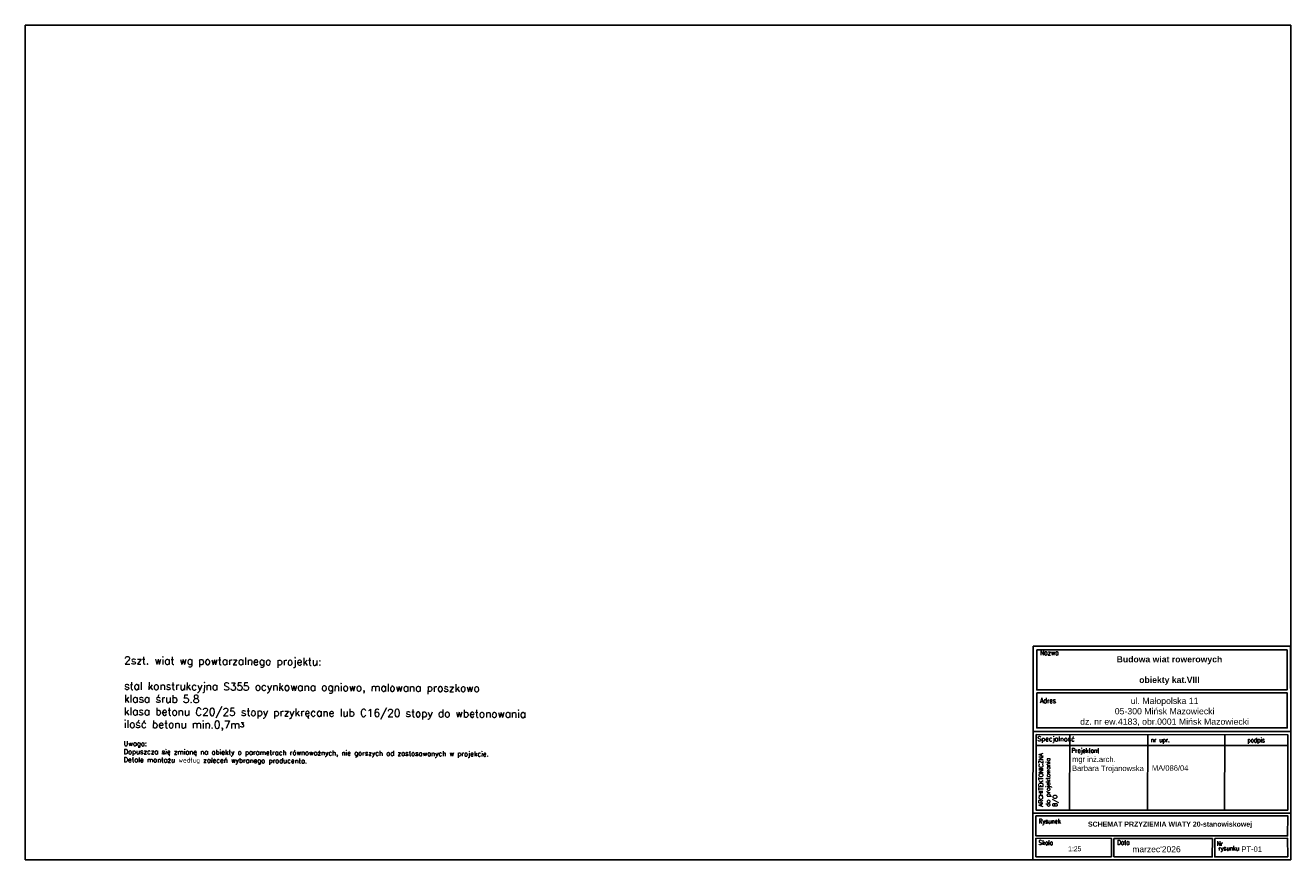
# Model space of a CAD drawing. Header units: inches. Extents: x -32878 to 1350, y -30866 to -1619.
# Tile 32 of 32: x -655 to 1350, y -18112 to -16789. Entities that reach past the tile are written whole.
import ezdxf

# ---------------------------------------------------------------- set-up
doc = ezdxf.new("R2010")
doc.units = ezdxf.units.IN
doc.header["$MEASUREMENT"] = 0
doc.layers.add('OPIS', color=2, linetype='Continuous')
doc.layers.add('RAMKA', color=3, linetype='Continuous')
doc.styles.add('ROMANS', font='romans')
doc.styles.get("Standard").update_dxf_attribs({"font": 'arial.ttf'})

msp = doc.modelspace()

# ---------------------------------------------------------------- linework, layer by layer
at = {"layer": 'RAMKA', "color": 1}
for p, q in [((1000.672, -17913.853), (1000.174, -18033.443)), ((1124.326, -17913.611), (1123.828, -18033.201)), ((1245.951, -17913.775), (1245.453, -18033.365)), ((947.385, -17931.231), (1345.669, -17931.237))]:
    msp.add_line(p, q, dxfattribs=at)
for points in [[(-654.599, -16789.409), (1350.476, -16789.409), (1350.476, -18112.05), (-654.599, -18112.05)], [(948.154, -17779.452), (1344.803, -17779.452), (1344.804, -17843.041), (948.154, -17843.041)], [(948.154, -17847.541), (1344.804, -17847.541), (1344.974, -17903.271), (948.154, -17903.271)], [(947.414, -17913.852), (1345.698, -17913.858), (1345.714, -18033.448), (946.916, -18033.442)], [(946.901, -18042.453), (1345.699, -18042.459), (1345.646, -18074.266), (946.848, -18074.261)], [(946.842, -18078.162), (1066.47, -18078.361), (1066.421, -18107.465), (946.793, -18107.266)], [(1070.371, -18078.367), (1226.329, -18078.627), (1226.281, -18107.731), (1070.323, -18107.472)], [(1070.371, -18078.367), (1226.329, -18078.627), (1226.281, -18107.731), (1070.323, -18107.472)], [(1230.231, -18078.633), (1345.64, -18078.168), (1345.714, -18107.272), (1230.182, -18107.738)], [(1230.231, -18078.633), (1345.64, -18078.168), (1345.714, -18107.272), (1230.182, -18107.738)]]:
    msp.add_lwpolyline(points, close=True, dxfattribs=at)
at = {"layer": 'RAMKA', "color": 3}
for points in [[(942.652, -17773.603), (1350.305, -17773.603), (1350.475, -17908.773), (942.652, -17908.773)], [(1350.476, -18038.226), (942.138, -18038.204), (942.652, -17908.773), (1350.476, -17908.795)], [(942.016, -18112.028), (1350.476, -18112.05), (1350.476, -18038.226), (942.138, -18038.204)]]:
    msp.add_lwpolyline(points, close=True, dxfattribs=at)

# ---------------------------------------------------------------- texts
at = {"layer": 'OPIS', "color": 2, "insert": (-497.703, -17790.033), "char_height": 12.106934, "attachment_point": 1, "rotation": 359.626074, "style": 'ROMANS'}
msp.add_mtext_dynamic_manual_height_columns('\\A1;2szt. wiat wg powtarzalnego projektu:\\P\\Pstal konstrukcyjna S355 ocynkowana ogniowo, malowana proszkowo\\Pklasa śrub 5.8\\Pklasa betonu C20/25 stopy przykręcane lub C16/20 stopy do wbetonowania\\Pilość betonu min.0,7m{\\H0.63655x;3\\P\\PUwaga: \\PDopuszcza się zmianę na obiekty o parametrach równoważnych, nie gorszych od zastosowanych w projekcie.\\PDetale montażu według zaleceń wybranego producenta.}', width=714.82745, gutter_width=12.5, heights=[0], dxfattribs=at)
at = {"layer": 'RAMKA', "color": 1, "style": 'ROMANS', "width": 0.7}
for s, p in [('Nazwa ', (953.221, -17787.835)), ('Adres', (953.222, -17863.845))]:
    msp.add_text(s, height=8.1644, dxfattribs=at).set_placement(p)
for s, p in [(' nr upr. ', (1124.487, -17925.706)), ('podpis', (1281.829, -17926.064)), ('Projektant', (1003.317, -17942.682)), ('Rysunek', (951.27, -18054.656)), ('Skala', (950.991, -18088.729)), ('Data', (1075.631, -18088.362)), ('Data', (1075.631, -18088.362)), ('   Nr', (1220.23, -18090.071)), ('rysunku', (1235.906, -18097.524)), ('rysunku', (1235.906, -18097.524))]:
    msp.add_text(s, height=7.4748, rotation=359.904702, dxfattribs=at).set_placement(p)
at = {"layer": 'RAMKA', "color": 1, "insert": (1158.369, -17834.87), "char_height": 9.79823, "attachment_point": 8}
msp.add_mtext_dynamic_manual_height_columns('\\A1;\\pxsm1,qc;{\\fArial|b1|i0|c238|p34;Budowa wiat rowerowych\\P\\Pobiekty kat.VIII}', width=393.93416, gutter_width=6.389, heights=[0], dxfattribs=at)
at = {"layer": 'RAMKA', "ltscale": 100, "attachment_point": 8}
for s, insert, char_height, width in [('\\pxqc;ul. Małopolska 11\\P{\\C256;05-300 Mińsk Mazowiecki\\P\\pt25;}dz. nr ew.4183, obr.0001 Mińsk Mazowiecki', (1150.706, -17899.948), 9.87704, 386.76479), ('{\\fArial|b1|i0|c238|p34;SCHEMAT PRZYZIEMIA WIATY 20-stanowiskowej}', (1159.28, -18062.025, 1541.9), 7.90163, 305.96195)]:
    msp.add_mtext(s, dxfattribs=dict(at, insert=insert, char_height=char_height, width=width))
at = {"layer": 'RAMKA', "color": 1, "attachment_point": 1, "style": 'ROMANS'}
for s, width, insert, char_height, rotation in [('Specjalność', 9.50277, (949.012, -17916.764), 7.47484, 359.904702), ('ARCHITEKTONICZNA\\Pdo projektowania \\PB/O', 98.6531, (951.209, -18028.001), 6.7413, 89.904702)]:
    msp.add_mtext_dynamic_manual_height_columns(s, width=width, gutter_width=0.542, heights=[0], dxfattribs=dict(at, insert=insert, char_height=char_height, rotation=rotation))
at = {"layer": 'RAMKA', "ltscale": 100, "attachment_point": 1, "rotation": 359.904702}
for s, insert, char_height, width in [('{\\fArial|b0|i0|c238|p34;mgr inż.arch. \\PBarbara Trojanowska\\P\\fTimes New Roman|b0|i0|c238|p18;\\P^I^I^I^I}', (1004.041, -17948.548), 8.56296, 203.41596), ('{\\fArial|b0|i0|c238|p34;MA/086/04\\fTimes New Roman|b0|i0|c0|p18;\\P^I^I^I^I}', (1130.564, -17962.42), 8.56296, 345.55984), ('PT-01', (1272.435, -18091.014), 8.563, 285.01093)]:
    msp.add_mtext(s, dxfattribs=dict(at, insert=insert, char_height=char_height, width=width))
at = {"layer": 'RAMKA', "ltscale": 100, "insert": (997.834, -18090.874), "char_height": 7.7067, "attachment_point": 1, "rotation": 359.904702}
msp.add_mtext('1:25', dxfattribs=at)
at = {"layer": 'RAMKA', "ltscale": 100, "insert": (1099.555, -18090.67), "char_height": 9.63333, "attachment_point": 1}
msp.add_mtext("{\\fArial|b0|i0|c238|p34;marzec'2026}", dxfattribs=at)

doc.saveas('drawing.dxf')
